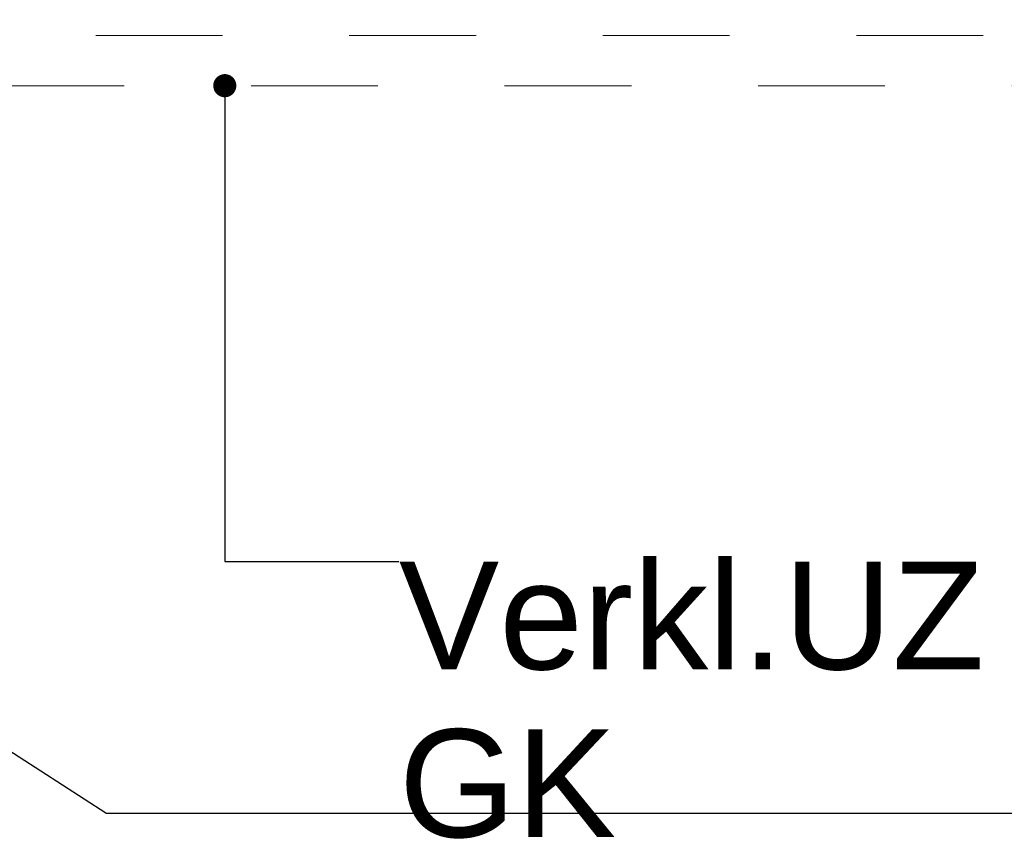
# Model space of a CAD drawing. Header units: metres. Extents: x -4 to 100, y -11 to 17.
# Tile 89 of 256: x 1.12 to 1.897, y 12.367 to 13.002. Entities that reach past the tile are written whole.
import ezdxf

# ---------------------------------------------------------------- set-up
doc = ezdxf.new("R2010")
doc.units = ezdxf.units.M
doc.header["$MEASUREMENT"] = 0
doc.linetypes.add('Untersicht', pattern=[0.1, 0.075, -0.025])
for name, color, linetype in [('152 - Bemaßung_ Beschriftung.Ausbau', 7, 'Continuous'), ('208 - Marker.Detail', 7, 'Continuous'), ('608 - Struktur.Träger', 7, 'Continuous'), ('Neubau_152 - Bemaßung_ Beschriftung.Ausbau', 7, 'Continuous'), ('Neubau_653 - Abdeckung.TB Verkofferung', 7, 'Continuous')]:
    doc.layers.add(name, color=color, linetype=linetype)
doc.styles.add('ERSTELLTER_STIL_2', font='txt')
doc.dimstyles.new('ERSTELLTER_STIL__3', dxfattribs={"dimtxt": 0.1, "dimasz": 0.0532, "dimexe": 0.18, "dimexo": 0.0625, "dimgap": 0, "dimtad": 1, "dimzin": 0, "dimdsep": 46, "dimtxsty": 'ERSTELLTER_STIL_2', "dimblk": 'ARROWHEAD_2', "dimblk1": 'ARROWHEAD_2', "dimblk2": 'ARROWHEAD_2', "dimcen": 0.09, "dimse1": 1, "dimse2": 1, "dimclrd": 7, "dimclre": 7, "dimclrt": 7, "dimazin": 0, "dimtfac": 1, "dimtdec": 4, "dimtmove": 0, "dimatfit": 3, "dimfxl": 1, "dimtolj": 1, "dimtzin": 0, "dimarcsym": 0})
doc.dimstyles.new('ERSTELLTER_STIL__5', dxfattribs={"dimtxt": 0.1, "dimasz": 0.0532, "dimexe": 0.18, "dimexo": 0.0625, "dimgap": 0, "dimtad": 1, "dimtih": 1, "dimtoh": 1, "dimzin": 0, "dimdsep": 46, "dimtxsty": 'ERSTELLTER_STIL_2', "dimblk": 'ARROWHEAD_2', "dimblk1": 'ARROWHEAD_2', "dimblk2": 'ARROWHEAD_2', "dimcen": 0.09, "dimse1": 1, "dimse2": 1, "dimclrd": 7, "dimclre": 7, "dimclrt": 7, "dimazin": 0, "dimtfac": 1, "dimtdec": 4, "dimtmove": 0, "dimatfit": 3, "dimfxl": 1, "dimtolj": 1, "dimtzin": 0, "dimarcsym": 0})
doc.dimstyles.new('ERSTELLTER_STIL__8', dxfattribs={"dimtxt": 0.18, "dimasz": 0.03648, "dimexe": 0.18, "dimexo": 0.0625, "dimgap": 0, "dimtad": 0, "dimtih": 1, "dimtoh": 1, "dimdec": 4, "dimzin": 0, "dimdsep": 46, "dimcen": 0.09, "dimadec": 0, "dimazin": 0, "dimtfac": 1, "dimtdec": 4, "dimtmove": 0, "dimatfit": 3, "dimldrblk": 'ARROWHEAD_11', "dimfxl": 1, "dimtolj": 1, "dimtzin": 0, "dimarcsym": 0})

# ---------------------------------------------------------------- blocks, each defined once
blk = doc.blocks.new('ARROWHEAD_11')
at = {"color": 0, "linetype": 'Continuous', "lineweight": 0}
blk.add_line((0, 0), (-1, 0), dxfattribs=at)
at = {"color": 0, "linetype": 'Continuous', "lineweight": 0, "const_width": 0.25, "flags": 128}
blk.add_lwpolyline([(-0.125, 0, 1), (0.125, 0, 1)], format="xyb", close=True, dxfattribs=at)
blk = doc.blocks.new('*D318')
at = {"layer": '152 - Bemaßung_ Beschriftung.Ausbau', "color": 7, "linetype": 'Continuous', "lineweight": 5}
for p, q in [((0.225, 15.3025), (0.225, 15.4075)), ((0.24521, 15.39), (0.20479, 15.32)), ((4.0652, 15.39), (4.02478, 15.32)), ((-0.015, 15.355), (0.225, 15.355)), ((0.225, 15.355), (4.04499, 15.355))]:
    blk.add_line(p, q, dxfattribs=at)
at = {"layer": '152 - Bemaßung_ Beschriftung.Ausbau', "color": 7, "lineweight": 5, "char_height": 0.1, "attachment_point": 7, "style": 'ERSTELLTER_STIL_2'}
for s, insert in [('\\A1;{\\pql;\\fArial|b0|i0|c0|p38;3,82}', (1.92608, 15.375)), ('\\A1;{\\pql;\\fArial|b0|i0|c0|p38;15}', (3.87299, 15.375))]:
    blk.add_mtext(s, dxfattribs=dict(at, insert=insert))
blk = doc.blocks.new('ARROWHEAD_2')
at = {"color": 0, "linetype": 'Continuous', "lineweight": 0}
for p, q in [((-0.378, -0.655), (0.378, 0.655)), ((0, 0), (-1, 0))]:
    blk.add_line(p, q, dxfattribs=at)
blk = doc.blocks.new('*D319')
at = {"layer": '152 - Bemaßung_ Beschriftung.Ausbau', "color": 7, "linetype": 'Continuous', "lineweight": 5}
for p, q in [((4.04499, 15.3025), (4.04499, 15.4075)), ((4.0652, 15.39), (4.02478, 15.32)), ((4.2152, 15.39), (4.17478, 15.32)), ((0.225, 15.355), (4.04499, 15.355)), ((4.04499, 15.355), (4.19499, 15.355))]:
    blk.add_line(p, q, dxfattribs=at)
blk = doc.blocks.new('*D424')
at = {"layer": '152 - Bemaßung_ Beschriftung.Ausbau', "color": 7, "linetype": 'Continuous', "lineweight": 5}
for p, q in [((-1.71, 13.47521), (-1.64, 13.43479)), ((-1.675, 8.22748), (-1.675, 13.455)), ((-1.71, 8.24769), (-1.64, 8.20728)), ((-1.6225, 8.22748), (-1.7275, 8.22748)), ((-1.675, 8.07748), (-1.675, 8.22748))]:
    blk.add_line(p, q, dxfattribs=at)
at = {"layer": '152 - Bemaßung_ Beschriftung.Ausbau', "color": 7, "lineweight": 5, "insert": (-1.67559, 10.65813), "char_height": 0.1, "attachment_point": 7, "rotation": 90, "style": 'ERSTELLTER_STIL_2'}
blk.add_mtext('\\A1;{\\pql;\\fArial|b0|i0|c0|p38;5,22\\fArial|b0|i0|c0|p38;\\A1{\\H.66x;\\S75^  ;}}', dxfattribs=at)

msp = doc.modelspace()

# ---------------------------------------------------------------- linework, layer by layer
at = {"layer": '208 - Marker.Detail', "color": 30, "linetype": 'Continuous', "lineweight": 25, "true_color": 0xff6e00}
for p, q in [((1.188, 12.37711), (0.78655, 12.63581)), ((1.188, 12.37711), (1.238, 12.37711)), ((1.238, 12.37711), (2.988, 12.37711))]:
    msp.add_line(p, q, dxfattribs=at)
at = {"layer": '608 - Struktur.Träger', "color": 7, "linetype": 'Untersicht', "lineweight": 13}
msp.add_line((0.37999, 12.98998), (11.47999, 12.98998), dxfattribs=at)
at = {"layer": 'Neubau_653 - Abdeckung.TB Verkofferung', "color": 1, "linetype": 'Untersicht', "lineweight": 9}
msp.add_line((0.70249, 12.95048), (11.25, 12.95048), dxfattribs=at)

# ---------------------------------------------------------------- texts
at = {"layer": 'Neubau_152 - Bemaßung_ Beschriftung.Ausbau', "color": 1, "linetype": 'Continuous', "lineweight": 13, "insert": (1.41908, 12.57532), "char_height": 0.085, "attachment_point": 1, "line_spacing_factor": 0.933036, "style": 'ERSTELLTER_STIL_2'}
msp.add_mtext('\\A1;{\\pql;\\fArial|b0|i0|c0|p38;Verkl.U\\fArial|b0|i0|c0|p38;Z\\P\\pql;\\fArial|b0|i0|c0|p38;GK}', dxfattribs=at)

# ---------------------------------------------------------------- dimensions: what is measured, and where the dimension line sits
at = {"layer": '152 - Bemaßung_ Beschriftung.Ausbau', "color": 7, "linetype": 'Continuous', "lineweight": 5}
for base, p1, p2, picture, middle in [((4.04499, 15.355), (0.225, 13.455), (4.04499, 10.60873), '*D318', (2.05596, 15.425)), ((4.19499, 15.355), (4.04499, 10.60873), (4.19499, 10.60873), '*D319', (3.94922, 15.425))]:
    dim = msp.add_linear_dim(base=base, p1=p1, p2=p2, angle=0, dimstyle='ERSTELLTER_STIL__5', dxfattribs=at)
    dim.commit()
    dim.dimension.update_dxf_attribs({"geometry": picture, "text_midpoint": middle, "dimtype": 160})
dim = msp.add_linear_dim(base=(-1.675, 13.455), p1=(5.76624, 8.22748), p2=(0.225, 13.455), angle=90, dimstyle='ERSTELLTER_STIL__3', dxfattribs=at)
dim.commit()
dim.dimension.update_dxf_attribs({"geometry": '*D424', "text_midpoint": (-1.745, 10.96119), "dimtype": 160, "text_rotation": 90})

# ---------------------------------------------------------------- leaders
at = {"layer": 'Neubau_152 - Bemaßung_ Beschriftung.Ausbau', "color": 1, "linetype": 'Continuous', "lineweight": 13, "annotation_type": 0, "has_hookline": 1, "hookline_direction": 0, "text_width": 0.45798}
msp.add_leader([(1.28179, 12.95048), (1.28179, 12.57532), (1.41908, 12.57532)], dimstyle='ERSTELLTER_STIL__8', dxfattribs=at)

doc.saveas('drawing.dxf')
